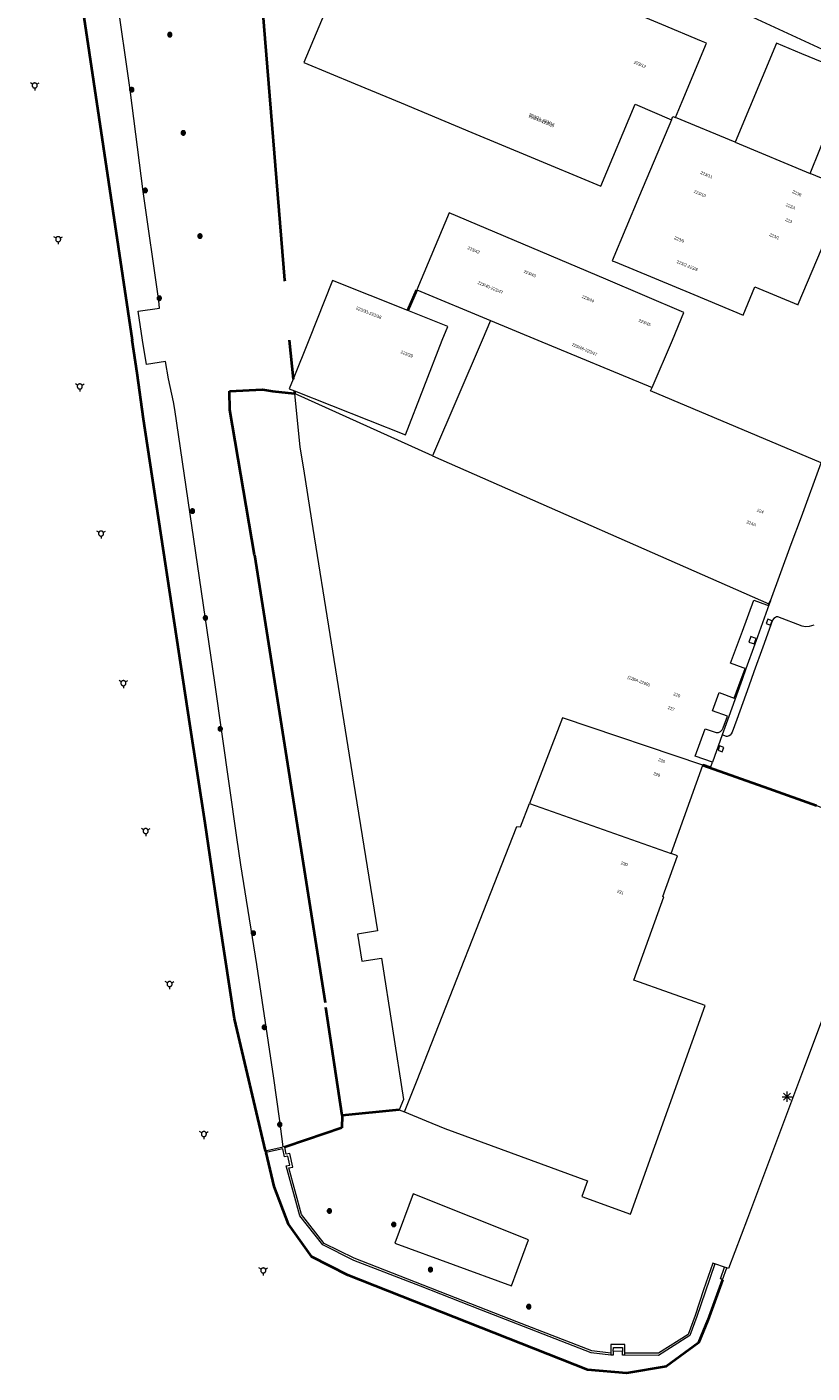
# Model space of a CAD drawing. Header units: metres. Extents: x 135779 to 137489, y 452643 to 455118.
# Tile 20 of 256: x 136181 to 136259, y 452898 to 453031. Entities that reach past the tile are written whole.
import ezdxf
from ezdxf.enums import TextEntityAlignment as Align

# ---------------------------------------------------------------- set-up
doc = ezdxf.new("R2010")
doc.units = ezdxf.units.M
doc.linetypes.add('DGN_Style_3', pattern=[78.572352, 56.123108, -22.449243])
doc.linetypes.add('DGN_Style_4', pattern=[89.853097, 44.898487, -22.449243, 0.056123, -22.449243])
for name, color, linetype, lineweight in [('KTop_BTD_Groenvoorziening', 62, 'Continuous', 13), ('KTop_NAR_Huisnummer (t)', 7, 'Continuous', 13), ('KTop_PAL_Lichtmast', 40, 'Continuous', 13), ('KTop_PND_Grondvlaksituatie van BAG-pand [tachy]', 1, 'Continuous', 13), ('KTop_PND_Pandscheiding', 40, 'Continuous', 13), ('KTop_PUT_Kolk', 15, 'Continuous', 13), ('KTop_SHD_Damwand (l)', 1, 'Continuous', 40), ('KTop_SHD_Hek (l)', 15, 'DGN_Style_4', 40), ('KTop_SHD_Kademuur', 16, 'Continuous', 13), ('KTop_SHD_Muur', 15, 'Continuous', 13), ('KTop_SHD_Walbescherming (l)', 1, 'DGN_Style_3', 40), ('KTop_VGO_Boom', 92, 'Continuous', 13), ('KTop_WGD_Rijbaan_Lokale weg', 251, 'Continuous', 13), ('KTop_WGD_Voetpad', 251, 'Continuous', 13), ('KTop_WGD_Voetpad op trap', 251, 'Continuous', 13), ('KTop_WTD_Waterloop', 150, 'Continuous', 13), ('KTop_WTI_Meerpaal', 150, 'Continuous', 13)]:
    doc.layers.add(name, color=color, linetype=linetype, lineweight=lineweight)
doc.styles.add('Style-ROVU', font='ROVU.shx')

# ---------------------------------------------------------------- blocks, each defined once
blk = doc.blocks.new('PAL_Lichtmast')
at = {"layer": 'KTop_PAL_Lichtmast'}
for p, q in [((-0.35, -0.35), (0.35, 0.35)), ((0.35, -0.35), (-0.35, 0.35)), ((0, -0.5), (0, 0.5)), ((-0.5, 0), (0.5, 0))]:
    blk.add_line(p, q, dxfattribs=at)
blk = doc.blocks.new('PUT_Kolk')
at = {"layer": 'KTop_PUT_Kolk', "flags": 128}
blk.add_lwpolyline([(0.22, -0.23), (0.22, 0.22), (-0.23, 0.22), (-0.23, -0.23), (0.22, -0.23)], dxfattribs=at)
blk = doc.blocks.new('WTI_Meerpaal')
at = {"layer": 'KTop_WTI_Meerpaal'}
for p, q in [((-0.22, 0.13), (-0.43, 0.25)), ((0.22, 0.12), (0.43, 0.25)), ((0, -0.25), (0, -0.5))]:
    blk.add_line(p, q, dxfattribs=at)
at = {"layer": 'KTop_WTI_Meerpaal', "flags": 128}
blk.add_lwpolyline([(0.25, 0), (0.25, 0.03), (0.24, 0.05), (0.24, 0.08), (0.23, 0.1), (0.22, 0.12), (0.2, 0.15), (0.19, 0.17), (0.17, 0.19), (0.15, 0.2), (0.12, 0.22), (0.1, 0.23), (0.08, 0.24), (0.05, 0.24), (0.03, 0.25), (0, 0.25), (-0.03, 0.25), (-0.05, 0.24), (-0.08, 0.24), (-0.1, 0.23), (-0.13, 0.22), (-0.15, 0.2), (-0.17, 0.19), (-0.19, 0.17), (-0.2, 0.15), (-0.22, 0.12), (-0.23, 0.1), (-0.24, 0.08), (-0.25, 0.05), (-0.25, 0.03), (-0.25, 0), (-0.25, -0.03), (-0.25, -0.05), (-0.24, -0.08), (-0.23, -0.1), (-0.22, -0.13), (-0.2, -0.15), (-0.19, -0.17), (-0.17, -0.19), (-0.15, -0.2), (-0.13, -0.22), (-0.1, -0.23), (-0.08, -0.24), (-0.05, -0.25), (-0.03, -0.25), (0, -0.25), (0.03, -0.25), (0.05, -0.25), (0.08, -0.24), (0.1, -0.23), (0.12, -0.22), (0.15, -0.2), (0.17, -0.19), (0.19, -0.17), (0.2, -0.15), (0.22, -0.13), (0.23, -0.1), (0.24, -0.08), (0.24, -0.05), (0.25, -0.03), (0.25, 0)], dxfattribs=at)
blk = doc.blocks.new('VGO_Boom')
at = {"layer": 'KTop_VGO_Boom', "flags": 128}
for points in [[(0.21, 0), (0.21, 0.02), (0.21, 0.04), (0.2, 0.07), (0.2, 0.09), (0.19, 0.11), (0.17, 0.13), (0.16, 0.14), (0.14, 0.16), (0.13, 0.17), (0.11, 0.19), (0.09, 0.2), (0.07, 0.2), (0.04, 0.21), (0.02, 0.21), (0, 0.21), (-0.02, 0.21), (-0.05, 0.21), (-0.07, 0.2), (-0.09, 0.2), (-0.11, 0.19), (-0.13, 0.17), (-0.14, 0.16), (-0.16, 0.14), (-0.17, 0.13), (-0.19, 0.11), (-0.2, 0.09), (-0.2, 0.07), (-0.21, 0.04), (-0.21, 0.02), (-0.22, 0), (-0.21, -0.02), (-0.21, -0.05), (-0.2, -0.07), (-0.2, -0.09), (-0.19, -0.11), (-0.17, -0.13), (-0.16, -0.14), (-0.14, -0.16), (-0.13, -0.17), (-0.11, -0.19), (-0.09, -0.2), (-0.07, -0.2), (-0.05, -0.21), (-0.02, -0.21), (0, -0.22), (0.02, -0.21), (0.04, -0.21), (0.07, -0.2), (0.09, -0.2), (0.11, -0.19), (0.13, -0.17), (0.14, -0.16), (0.16, -0.14), (0.17, -0.13), (0.19, -0.11), (0.2, -0.09), (0.2, -0.07), (0.21, -0.05), (0.21, -0.02), (0.21, 0)], [(0.15, 0), (0.15, 0.02), (0.15, 0.03), (0.15, 0.05), (0.14, 0.06), (0.13, 0.08), (0.13, 0.09), (0.12, 0.1), (0.1, 0.12), (0.09, 0.13), (0.08, 0.13), (0.06, 0.14), (0.05, 0.15), (0.03, 0.15), (0.02, 0.15), (0, 0.15), (-0.02, 0.15), (-0.03, 0.15), (-0.05, 0.15), (-0.06, 0.14), (-0.08, 0.13), (-0.09, 0.13), (-0.1, 0.12), (-0.12, 0.1), (-0.13, 0.09), (-0.13, 0.08), (-0.14, 0.06), (-0.15, 0.05), (-0.15, 0.03), (-0.15, 0.02), (-0.16, 0), (-0.15, -0.02), (-0.15, -0.03), (-0.15, -0.05), (-0.14, -0.06), (-0.13, -0.08), (-0.13, -0.09), (-0.12, -0.1), (-0.1, -0.12), (-0.09, -0.13), (-0.08, -0.13), (-0.06, -0.14), (-0.05, -0.15), (-0.03, -0.15), (-0.02, -0.15), (0, -0.16), (0.02, -0.15), (0.03, -0.15), (0.05, -0.15), (0.06, -0.14), (0.08, -0.13), (0.09, -0.13), (0.1, -0.12), (0.12, -0.1), (0.13, -0.09), (0.13, -0.08), (0.14, -0.06), (0.15, -0.05), (0.15, -0.03), (0.15, -0.02), (0.15, 0)], [(0.1, 0), (0.09, 0.01), (0.09, 0.02), (0.09, 0.03), (0.09, 0.04), (0.08, 0.05), (0.08, 0.06), (0.07, 0.06), (0.06, 0.07), (0.06, 0.08), (0.05, 0.08), (0.04, 0.09), (0.03, 0.09), (0.02, 0.09), (0.01, 0.09), (0, 0.09), (-0.01, 0.09), (-0.02, 0.09), (-0.03, 0.09), (-0.04, 0.09), (-0.05, 0.08), (-0.06, 0.08), (-0.06, 0.07), (-0.07, 0.06), (-0.08, 0.06), (-0.08, 0.05), (-0.09, 0.04), (-0.09, 0.03), (-0.09, 0.02), (-0.09, 0.01), (-0.1, 0), (-0.09, -0.01), (-0.09, -0.02), (-0.09, -0.03), (-0.09, -0.04), (-0.08, -0.05), (-0.08, -0.06), (-0.07, -0.06), (-0.06, -0.07), (-0.06, -0.08), (-0.05, -0.08), (-0.04, -0.09), (-0.03, -0.09), (-0.02, -0.09), (-0.01, -0.09), (0, -0.1), (0.01, -0.09), (0.02, -0.09), (0.03, -0.09), (0.04, -0.09), (0.05, -0.08), (0.06, -0.08), (0.06, -0.07), (0.07, -0.06), (0.08, -0.06), (0.08, -0.05), (0.09, -0.04), (0.09, -0.03), (0.09, -0.02), (0.09, -0.01), (0.1, 0)], [(0.04, 0), (0.03, 0), (0.03, 0.01), (0.03, 0.01), (0.03, 0.01), (0.03, 0.02), (0.03, 0.02), (0.03, 0.02), (0.02, 0.03), (0.02, 0.03), (0.02, 0.03), (0.01, 0.03), (0.01, 0.03), (0.01, 0.03), (0, 0.03), (0, 0.03), (0, 0.03), (-0.01, 0.03), (-0.01, 0.03), (-0.01, 0.03), (-0.02, 0.03), (-0.02, 0.03), (-0.02, 0.03), (-0.03, 0.02), (-0.03, 0.02), (-0.03, 0.02), (-0.03, 0.01), (-0.03, 0.01), (-0.03, 0.01), (-0.04, 0), (-0.04, 0), (-0.04, 0), (-0.03, -0.01), (-0.03, -0.01), (-0.03, -0.01), (-0.03, -0.02), (-0.03, -0.02), (-0.03, -0.02), (-0.02, -0.03), (-0.02, -0.03), (-0.02, -0.03), (-0.01, -0.03), (-0.01, -0.03), (-0.01, -0.03), (0, -0.04), (0, -0.04), (0, -0.04), (0.01, -0.03), (0.01, -0.03), (0.01, -0.03), (0.02, -0.03), (0.02, -0.03), (0.02, -0.03), (0.03, -0.02), (0.03, -0.02), (0.03, -0.02), (0.03, -0.01), (0.03, -0.01), (0.03, -0.01), (0.03, 0), (0.04, 0)]]:
    blk.add_lwpolyline(points, dxfattribs=at)

msp = doc.modelspace()

# ---------------------------------------------------------------- linework, layer by layer
at = {"layer": 'KTop_BTD_Groenvoorziening', "flags": 128}
for points in [[(136181.13, 453069.83), (136191.56, 453000), (136192.05, 452996.71), (136192.7, 452992.17), (136197.28, 452961.98), (136198.8, 452952.14), (136200.28, 452942.03), (136201.72, 452932.77), (136204.29, 452921.82), (136204.79, 452919.67)], [(136206.52, 452920.08), (136206.17, 452922.88), (136205.6, 452926.88), (136203.91, 452938.14), (136202.34, 452948.02), (136201.94, 452950.71), (136199.76, 452966.07), (136195.79, 452993.11), (136195.66, 452993.87), (136195.15, 452996.15), (136194.86, 452997.87), (136192.97, 452997.59), (136192.59, 453000), (136192.15, 453002.85), (136194.27, 453003.16), (136194.19, 453003.87), (136192.65, 453014.73), (136191.35, 453024.77), (136190.02, 453034.27), (136188.77, 453048.37), (136188.46, 453051.84), (136187.68, 453060.53), (136186.14, 453070.44)], [(136204.83, 452919.51), (136205.62, 452916.14), (136207.05, 452912.4), (136209.37, 452909.17), (136212.95, 452907.35), (136236.69, 452897.98), (136240.57, 452897.66), (136244.49, 452898.31), (136247.7, 452900.66), (136248.61, 452902.9), (136250.08, 452906.91)], [(136250.27, 452908.15), (136249.32, 452908.47)]]:
    msp.add_lwpolyline(points, dxfattribs=at)
at = {"layer": 'KTop_PND_Grondvlaksituatie van BAG-pand [tachy]', "flags": 128}
for points in [[(136245.41, 453022.05), (136246.07, 453023.63), (136248.49, 453029.41), (136247.99, 453029.61), (136244.05, 453031.25), (136238.27, 453033.66), (136232.47, 453036.07), (136226.67, 453038.48), (136220.67, 453040.98), (136215.62, 453043.08), (136214.97, 453042.83), (136214.63, 453042.01), (136211.8, 453035.22), (136208.59, 453027.51), (136213.68, 453025.39), (136218.22, 453023.49), (136225.24, 453020.56), (136231.1, 453018.12), (136237.61, 453015.4), (136238.01, 453015.23), (136241.4, 453023.36), (136245.01, 453021.82)], [(136253.07, 453031.97), (136260.81, 453028.42)], [(136258.75, 453016.49), (136259.73, 453018.89), (136259.93, 453019.38), (136263.16, 453018.04), (136266.87, 453016.51), (136267.16, 453017.22), (136268.14, 453017.34), (136268.24, 453017.29), (136269.01, 453019.13), (136268.91, 453019.17), (136268.29, 453019.95), (136269.3, 453022.39), (136262.8, 453025.06), (136263.24, 453026.18), (136257.95, 453028.36), (136255.43, 453029.41), (136251.33, 453019.6)], [(136245.01, 453021.82), (136241.86, 453014.31), (136239.14, 453007.86), (136239.43, 453007.74), (136239.44, 453007.76), (136247.23, 453004.52), (136247.23, 453004.5), (136252.12, 453002.46), (136253.28, 453005.26), (136257.56, 453003.48), (136257.58, 453003.54), (136257.57, 453003.54), (136259.89, 453009.01), (136262.41, 453014.97), (136261.72, 453015.27), (136258.75, 453016.49)], [(136251.33, 453019.6), (136245.41, 453022.05)], [(136243.09, 452995.29), (136245.1, 453000), (136246.25, 453002.72), (136238.5, 453006.02), (136222.97, 453012.6), (136219.78, 453004.97), (136227.07, 453001.95)], [(136207.64, 452994.96), (136218.65, 452990.61), (136222.3, 453000), (136222.84, 453001.34), (136218.89, 453002.92), (136211.43, 453005.9), (136209.07, 453000), (136207.52, 452996.13), (136207.13, 452995.16), (136207.64, 452994.96)], [(136227.07, 453001.95), (136226.26, 453000), (136221.32, 452988.52)], [(136259.85, 452987.83), (136242.95, 452994.97), (136243.09, 452995.29)], [(136221.32, 452988.52), (136207.66, 452994.71), (136208.19, 452989.39), (136208.53, 452987.23), (136209.35, 452982.14), (136211.29, 452970), (136213.51, 452956.19), (136215.89, 452941.47), (136213.9, 452941.15), (136214.34, 452938.47), (136216.28, 452938.78), (136218.46, 452924.76), (136218.01, 452923.74), (136218.55, 452923.53)], [(136254.82, 452974.15), (136256.89, 452979.78), (136257.89, 452982.49), (136259.85, 452987.83)], [(136249.07, 452958.18), (136247.36, 452958.79), (136248.34, 452961.48), (136249.34, 452961.14), (136249.43, 452961.12), (136249.66, 452961.13), (136249.87, 452961.22), (136250.04, 452961.37), (136250.15, 452961.57), (136250.58, 452962.74), (136249.09, 452963.28), (136249.75, 452965.07), (136251.24, 452964.52), (136251.93, 452966.41), (136252.32, 452967.45), (136252.13, 452967.52), (136250.88, 452967.98), (136252.05, 452971.15), (136253.18, 452974.22), (136254.42, 452973.76), (136254.61, 452973.69), (136254.67, 452973.86)], [(136254.67, 452973.86), (136254.78, 452974.16), (136254.82, 452974.15)], [(136253.02, 452969.96), (136253.21, 452969.89), (136253.41, 452970.43), (136253.22, 452970.5), (136252.89, 452970.62), (136252.69, 452970.08), (136253.02, 452969.96)], [(136244.97, 452949.12), (136248.11, 452957.89)], [(136248.11, 452957.89), (136248.14, 452957.99), (136248.9, 452957.72), (136249.07, 452958.18)], [(136218.55, 452923.53), (136220.71, 452922.64), (136222.54, 452921.9), (136236.7, 452916.72), (136236.13, 452915.14), (136240.94, 452913.4), (136248.37, 452934.09), (136241.3, 452936.6), (136244.26, 452944.83), (136244.15, 452944.87), (136245.6, 452948.89), (136244.97, 452949.12)], [(136217.59, 452910.53), (136229.17, 452906.31), (136230.86, 452910.86), (136219.41, 452915.43), (136217.59, 452910.53)]]:
    msp.add_lwpolyline(points, dxfattribs=at)
at = {"layer": 'KTop_PND_Pandscheiding', "flags": 128}
for points in [[(136245.01, 453021.82), (136245.15, 453022.16), (136245.41, 453022.05)], [(136251.33, 453019.6), (136258.75, 453016.49)], [(136227.07, 453001.95), (136231.76, 453000), (136243.09, 452995.29)], [(136221.32, 452988.52), (136254.67, 452973.86)], [(136248.11, 452957.89), (136234.2, 452962.56), (136230.93, 452954.09)], [(136218.55, 452923.53), (136218.62, 452923.71), (136219.73, 452926.53), (136229.69, 452951.82), (136230.04, 452951.77), (136230.93, 452954.09)], [(136230.93, 452954.09), (136244.97, 452949.12)]]:
    msp.add_lwpolyline(points, dxfattribs=at)
at = {"layer": 'KTop_SHD_Damwand (l)', "flags": 128}
for points in [[(136181.13, 453069.83), (136191.56, 453000)], [(136204.79, 452919.67), (136201.72, 452932.77), (136200.28, 452942.03), (136198.8, 452952.14), (136197.28, 452961.98), (136192.7, 452992.17), (136192.05, 452996.71), (136191.56, 453000)], [(136250.08, 452906.91), (136248.61, 452902.9), (136247.7, 452900.66), (136244.49, 452898.31), (136240.57, 452897.66), (136236.69, 452897.98), (136212.95, 452907.35), (136209.37, 452909.17), (136207.05, 452912.4), (136205.62, 452916.14), (136204.83, 452919.51)]]:
    msp.add_lwpolyline(points, dxfattribs=at)
at = {"layer": 'KTop_SHD_Hek (l)', "flags": 128}
for points in [[(136214.61, 453042.01), (136203.8, 453039.53), (136204.39, 453033.95), (136206.67, 453005.94), (136207.12, 453000)], [(136218.89, 453002.92), (136219.78, 453004.97)], [(136207.12, 453000), (136207.52, 452996.13)], [(136201.22, 452994.95), (136204.47, 452995.1), (136205.48, 452994.94), (136207.66, 452994.71)], [(136203.68, 452978.71), (136201.23, 452993.07), (136201.22, 452994.95)], [(136207.64, 452994.96), (136207.66, 452994.71)], [(136203.68, 452978.71), (136210.76, 452933.89)], [(136248.11, 452957.89), (136254.66, 452955.58)], [(136254.66, 452955.58), (136259.39, 452953.88)], [(136212.37, 452923.19), (136210.76, 452933.89)], [(136212.37, 452923.19), (136212.33, 452921.97), (136208.84, 452920.76), (136206.7, 452920.05)], [(136218.01, 452923.74), (136212.37, 452923.19)]]:
    msp.add_lwpolyline(points, dxfattribs=at)
at = {"layer": 'KTop_SHD_Kademuur', "flags": 128}
for points in [[(136250.08, 452906.91), (136249.97, 452906.96), (136249.87, 452907), (136250.27, 452908.15)], [(136250.08, 452906.91), (136250.51, 452908.08)], [(136250.51, 452908.08), (136250.27, 452908.15)]]:
    msp.add_lwpolyline(points, dxfattribs=at)
at = {"layer": 'KTop_SHD_Muur', "flags": 128}
for points in [[(136204.79, 452919.67), (136204.91, 452919.7), (136206.52, 452920.08)], [(136204.79, 452919.67), (136204.83, 452919.51)], [(136239, 452899.44), (136237.07, 452899.67), (136226.2, 452903.89), (136220.15, 452906.28), (136213.53, 452908.83), (136210.47, 452910.35), (136208.18, 452913.23), (136206.84, 452918.19), (136207.19, 452918.27), (136206.99, 452919.15), (136206.66, 452919.08), (136206.49, 452919.88), (136204.96, 452919.54), (136204.83, 452919.51)], [(136239, 452899.64), (136237.12, 452899.85), (136229.68, 452902.73), (136213.57, 452909.04), (136210.59, 452910.51), (136208.33, 452913.37), (136207.1, 452917.99), (136207.49, 452918.07), (136207.2, 452919.4), (136206.84, 452919.34), (136206.7, 452920.05), (136206.68, 452920.12), (136206.52, 452920.08)], [(136249.32, 452908.47), (136249.12, 452908.54), (136248.19, 452905.9), (136247.35, 452903.37), (136246.67, 452901.47), (136243.72, 452899.62), (136240.38, 452899.64)], [(136249.32, 452908.47), (136248.35, 452905.68), (136247.54, 452903.28), (136246.85, 452901.39), (136243.74, 452899.41), (136240.38, 452899.44)], [(136240.38, 452899.64), (136240.38, 452900.49), (136239, 452900.5), (136239, 452899.64)], [(136239.25, 452899.82), (136239.23, 452899.44), (136239, 452899.44)], [(136239, 452899.64), (136239, 452899.44)], [(136239.25, 452899.82), (136239.26, 452900.21), (136240.17, 452900.19), (136240.16, 452899.8)], [(136240.38, 452899.44), (136240.15, 452899.44), (136240.16, 452899.8)], [(136240.38, 452899.44), (136240.38, 452899.64)]]:
    msp.add_lwpolyline(points, dxfattribs=at)
at = {"layer": 'KTop_SHD_Walbescherming (l)', "flags": 128}
msp.add_lwpolyline([(136204.79, 452919.67), (136204.83, 452919.51)], dxfattribs=at)
at = {"layer": 'KTop_WGD_Rijbaan_Lokale weg', "flags": 128}
for points in [[(136259.13, 452971.77), (136258.9, 452971.68), (136258.66, 452971.63), (136258.32, 452971.6), (136258.14, 452971.62), (136257.98, 452971.67), (136255.56, 452972.57), (136255.43, 452972.57), (136255.31, 452972.52), (136255.16, 452972.4), (136255.04, 452972.25), (136254.07, 452969.57), (136253.19, 452967.13), (136252.68, 452965.72), (136251.48, 452962.41), (136251.03, 452961.17), (136250.93, 452961), (136250.82, 452960.87), (136250.72, 452960.8), (136250.55, 452960.74), (136250.47, 452960.74), (136250.05, 452960.9)], [(136250.05, 452960.9), (136249.07, 452958.18)], [(136248.11, 452957.89), (136254.66, 452955.58), (136259.39, 452953.88), (136261.63, 452953.04)]]:
    msp.add_lwpolyline(points, dxfattribs=at)
at = {"layer": 'KTop_WGD_Voetpad', "flags": 128}
msp.add_lwpolyline([(136254.82, 452974.15), (136254.71, 452973.84), (136253.54, 452970.6), (136253.28, 452969.87), (136252.4, 452967.42), (136252.02, 452966.37), (136251.89, 452966.01), (136250.69, 452962.7), (136250.05, 452960.9)], dxfattribs=at)
at = {"layer": 'KTop_WGD_Voetpad op trap', "flags": 128}
msp.add_lwpolyline([(136240.16, 452899.8), (136239.25, 452899.82)], dxfattribs=at)
at = {"layer": 'KTop_WTD_Waterloop', "flags": 128}
msp.add_lwpolyline([(136266.65, 452950.98), (136263.38, 452941.83), (136258.1, 452927.78), (136252.56, 452912.99), (136250.68, 452908.02), (136250.51, 452908.08)], dxfattribs=at)

# ---------------------------------------------------------------- block references
at = {"layer": 'KTop_PAL_Lichtmast'}
msp.add_blockref('PAL_Lichtmast', (136256.47, 452925.04), dxfattribs=at)
at = {"layer": 'KTop_PUT_Kolk'}
for p, rotation in [((136254.7, 452972.05), 340.1269122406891), ((136249.91, 452959.5), 160.1899151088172)]:
    msp.add_blockref('PUT_Kolk', p, dxfattribs=dict(at, rotation=rotation))
at = {"layer": 'KTop_VGO_Boom'}
for p in [(136195.29, 453030.25), (136191.52, 453024.8), (136196.63, 453020.52), (136192.86, 453014.82), (136198.28, 453010.3), (136194.25, 453004.14), (136197.54, 452983.06), (136198.82, 452972.47), (136200.29, 452961.48), (136203.58, 452941.24), (136204.66, 452931.92), (136206.19, 452922.28), (136211.11, 452913.72), (136217.49, 452912.38), (136221.13, 452907.91), (136230.87, 452904.24)]:
    msp.add_blockref('VGO_Boom', p, dxfattribs=at)
at = {"layer": 'KTop_WTI_Meerpaal'}
for p in [(136181.9, 453025.22), (136184.23, 453009.99), (136186.37, 452995.4), (136188.48, 452980.83), (136190.69, 452966.01), (136192.9, 452951.36), (136195.27, 452936.2), (136198.67, 452921.34), (136204.56, 452907.83)]:
    msp.add_blockref('WTI_Meerpaal', p, dxfattribs=at)

# ---------------------------------------------------------------- texts
at = {"layer": 'KTop_NAR_Huisnummer (t)', "style": 'Style-ROVU'}
for s, rotation, p in [('223/12', 337.1, (136242.48, 453027.06)), ('223/13-223/20', 337.4, (136233.36, 453021.19)), ('223/21-223/32', 337.4, (136233.39, 453021.32)), ('223/11', 337.1, (136249.08, 453016.12)), ('223/10', 337.1, (136248.42, 453014.26)), ('223B', 337.1, (136257.9, 453014.34)), ('223A', 337.1, (136257.26, 453013.05)), ('223', 337.1, (136256.96, 453011.69)), ('223/9', 337.1, (136246.26, 453009.75)), ('223/1', 337.1, (136255.69, 453010.07)), ('223/42', 337, (136225.99, 453008.66)), ('223/2-223/8', 337.5, (136247.6, 453006.94)), ('223/40-223/47', 337.4, (136228.3, 453004.69)), ('223/43', 337, (136231.56, 453006.33)), ('223/44', 337, (136237.33, 453003.83)), ('223/33-223/38', 338.7, (136216.25, 453002.22)), ('223/45', 337, (136242.95, 453001.48)), ('223/46-223/47', 336.9, (136237.63, 452998.54)), ('223/39', 338.7, (136219.37, 452998.38)), ('224', 339.8, (136254.14, 452982.93)), ('224A', 339.8, (136253.38, 452981.67)), ('(226A-226B)', 339.8, (136242.89, 452965.81)), ('226', 339.8, (136245.87, 452964.72)), ('227', 340.2, (136245.32, 452963.37)), ('228', 340.2, (136244.36, 452958.22)), ('229', 340.2, (136243.89, 452956.85)), ('230', 340.2, (136240.67, 452947.99)), ('231', 340.2, (136240.28, 452945.19))]:
    msp.add_text(s, height=0.3, rotation=rotation, dxfattribs=at).set_placement(p, align=Align.MIDDLE_RIGHT)

doc.saveas('drawing.dxf')
